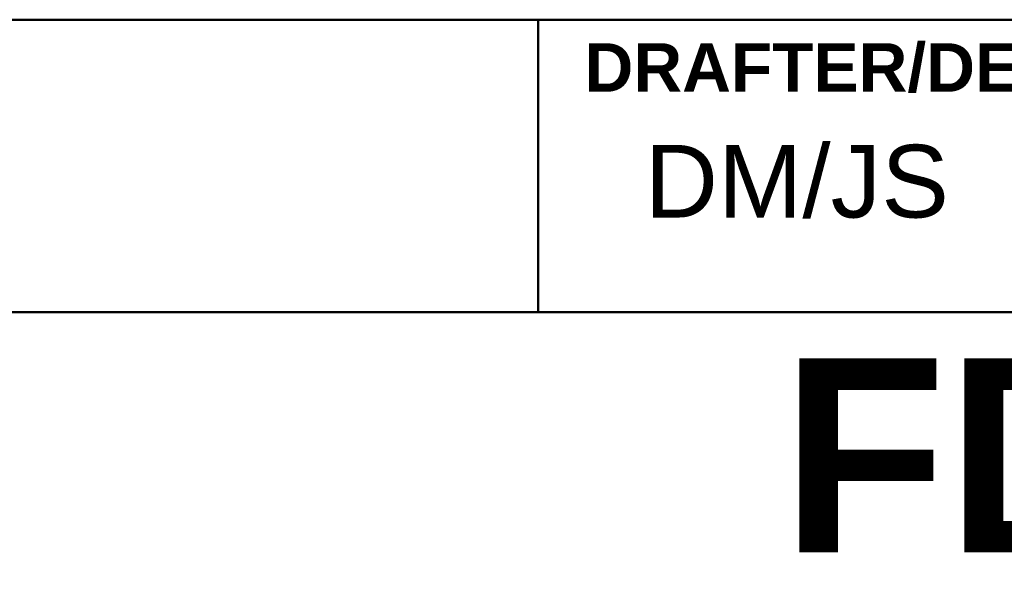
# Model space of a CAD drawing. Header units: inches. Extents: x 0.1 to 16.9, y 0.4 to 10.6.
# Tile 22 of 24: x 13.4 to 14.6, y 1.3 to 2. Entities that reach past the tile are written whole.
import ezdxf

# ---------------------------------------------------------------- set-up
doc = ezdxf.new("R2010")
doc.units = ezdxf.units.IN
doc.header["$MEASUREMENT"] = 0
doc.layers.add('Title (ANSI)', color=7, linetype='Continuous', lineweight=50)
doc.styles.add('Note Text (ANSI)', font='tahoma.ttf')
doc.styles.add('Text Style107', font='arialbd.ttf')
doc.styles.add('Text Style109', font='arialbd.ttf')
doc.styles.add('Text Style47', font='ARIALN.TTF')
doc.styles.add('Text Style50', font='arial.ttf')
doc.styles.add('Text Style55', font='arial.ttf')
doc.styles.add('Text Style59', font='arial.ttf')

# ---------------------------------------------------------------- blocks, each defined once
blk = doc.blocks.new('Title Blocks ICD TITLE BLOCK MM CUSTOMER')
at = {"layer": 'Title (ANSI)'}
for p, q in [((3.2614, 8.5744), (11.2614, 8.5744)), ((8.647, 8.212), (8.647, 8.5744)), ((3.2614, 8.212), (11.2564, 8.212))]:
    blk.add_line(p, q, dxfattribs=at)
at = {"layer": 'Title (ANSI)', "insert": (8.7045, 8.5144), "char_height": 0.06, "width": 0.861768, "attachment_point": 4, "style": 'Note Text (ANSI)'}
blk.add_mtext('\\fArial|b1|i0;\\H0.0600;DRAFTER/DESIGNER', dxfattribs=at)
at = {"layer": 'Title (ANSI)'}
for tag, p, height, style in [('<TITLE_1>_001', (3.5912, 8.3375), 0.09, 'Text Style50'), ('DESIGNER_001', (8.7791, 8.3294), 0.09, 'Text Style50'), ('<DRAWN_DATE>_001', (10.5606, 8.3294), 0.09, 'Text Style50'), ('<PART_NUMBER>_001', (8.9483, 7.9147), 0.24, 'Text Style109'), ('Sheet_Size_001', (7.3651, 7.9055), 0.13, 'Text Style55'), ('<REVISION_NUMBER>_001', (10.7717, 7.8528), 0.18, 'Text Style107'), ('Number_of_sheets_001', (11.097, 7.2619), 0.08, 'Text Style59'), ('COPYRIGHT_YEAR_001', (4.6229, 7.2707), 0.07, 'Text Style47'), ('Sheet_Number_001', (10.8001, 7.2619), 0.08, 'Text Style59'), ('<SCALE>_001', (9.8254, 7.2503), 0.08, 'Text Style59')]:
    blk.add_attdef(tag, p, '', height=height, dxfattribs=dict(at, style=style))

msp = doc.modelspace()

# ---------------------------------------------------------------- block references
ref = msp.add_blockref('Title Blocks ICD TITLE BLOCK MM CUSTOMER', (5.3586, -6.5721))
ref.add_attrib('<PART_NUMBER>_001', 'FD1_', (14.3069, 1.3427), dxfattribs={"layer": 'Title (ANSI)', "height": 0.24, "style": 'Text Style109'})
ref.add_attrib('DESIGNER_001', 'DM/JS', (14.1378, 1.7573), dxfattribs={"layer": 'Title (ANSI)', "height": 0.09, "style": 'Text Style50'})

doc.saveas('drawing.dxf')
